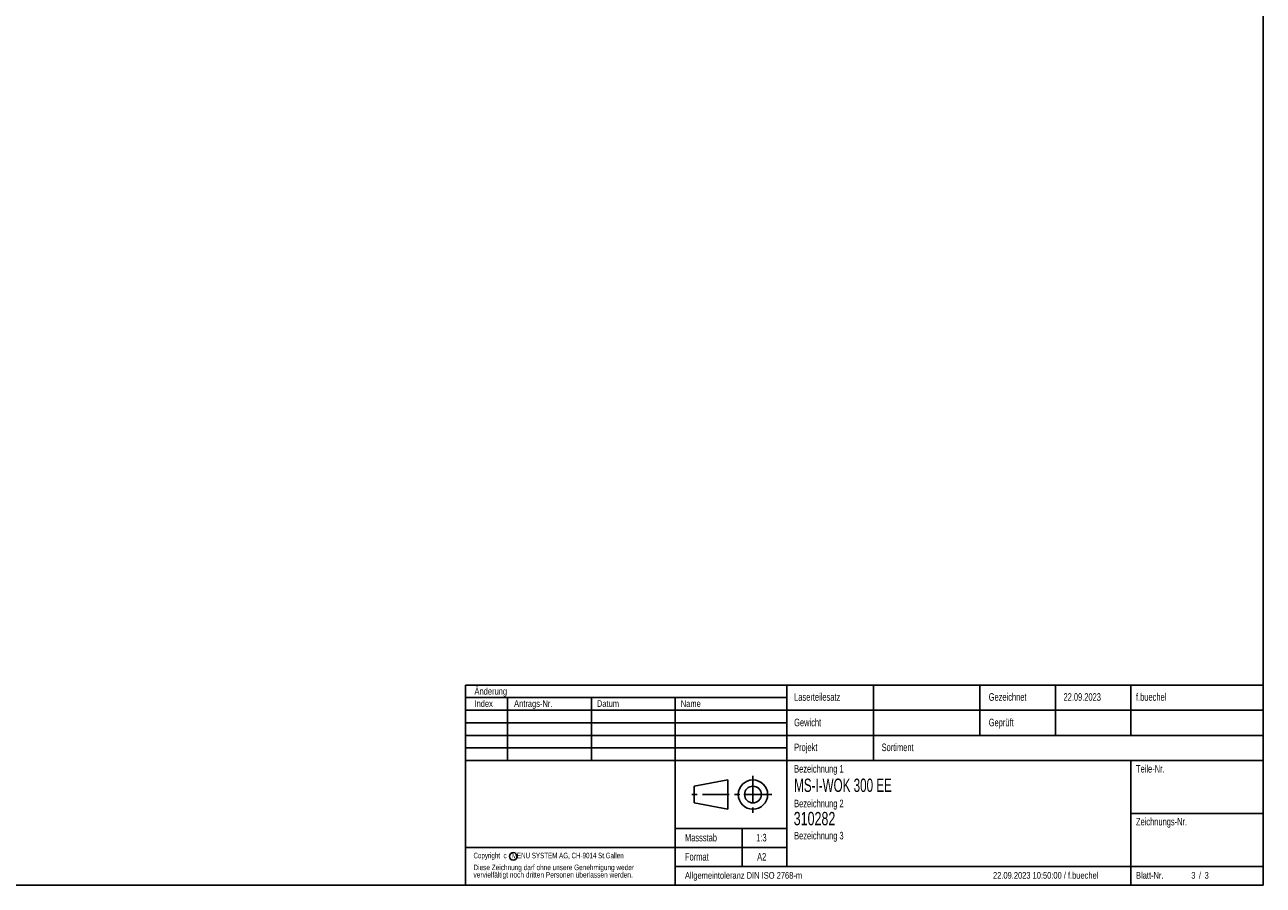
# Model space of a CAD drawing. Extents: x 14 to 1784, y 15 to 1245.
# Tile 2 of 3: x 899 to 1784, y 15 to 630. Entities that reach past the tile are written whole.
import ezdxf
from ezdxf.enums import TextEntityAlignment as Align

# ---------------------------------------------------------------- set-up
doc = ezdxf.new("R2010")
doc.units = 0
doc.header["$LTSCALE"] = 3
doc.linetypes.add('CENTER', pattern=[10.16, 6.35, -1.27, 1.27, -1.27])
doc.layers.get('0').update_dxf_attribs({"linetype": 'CONTINUOUS'})
doc.layers.add('LAYER3', color=4, linetype='CONTINUOUS')

msp = doc.modelspace()

# ---------------------------------------------------------------- linework, layer by layer
at = {"color": 7, "linetype": 'CONTINUOUS'}
for p, q in [((1784.4, 15), (1784.397, 1245)), ((14.4, 14.996), (1784.4, 15))]:
    msp.add_line(p, q, dxfattribs=at)
at = {"color": 179, "linetype": 'CONTINUOUS'}
for p, q in [((1214.4, 158.1), (1784.4, 158.1)), ((1214.4, 158.1), (1214.4, 15)), ((1443.9, 158.1), (1443.9, 28.5)), ((1506, 158.1), (1506, 104.1)), ((1581.9, 158.1), (1581.9, 122.1)), ((1635.9, 158.1), (1635.9, 122.1)), ((1689.9, 158.1), (1689.9, 122.1)), ((1784.4, 158.1), (1784.4, 15)), ((1214.4, 149.1), (1443.9, 149.1)), ((1244.4, 149.1), (1244.4, 104.1)), ((1304.4, 149.1), (1304.4, 104.1)), ((1364.1, 149.1), (1364.1, 15)), ((1214.4, 140.1), (1784.4, 140.1)), ((1214.4, 131.1), (1443.9, 131.1)), ((1214.4, 122.1), (1784.4, 122.1)), ((1214.4, 113.1), (1443.9, 113.1)), ((1214.4, 104.1), (1784.4, 104.1)), ((1689.9, 104.1), (1689.9, 15)), ((1377.75, 85.8), (1401.75, 90.3)), ((1401.75, 90.3), (1401.75, 69.3)), ((1377.75, 73.8), (1377.75, 85.8)), ((1401.75, 69.3), (1377.75, 73.8)), ((1689.9, 66.3), (1784.4, 66.3)), ((1364.1, 55.5), (1443.9, 55.5)), ((1412.1, 55.5), (1412.1, 28.5)), ((1214.4, 42), (1443.9, 42)), ((1364.1, 28.5), (1784.4, 28.5)), ((1214.4, 15), (1784.4, 15))]:
    msp.add_line(p, q, dxfattribs=at)
at = {"color": 179, "linetype": 'CENTER'}
for p, q in [((1419.75, 93.3), (1419.75, 66.3)), ((1433.25, 79.8), (1374.75, 79.8))]:
    msp.add_line(p, q, dxfattribs=at)
at = {"color": 179, "linetype": 'CONTINUOUS'}
for centre, radius in [((1419.75, 79.8), 10.5), ((1419.75, 79.8), 6), ((1248.504, 35.618), 2.7)]:
    msp.add_circle(centre, radius, dxfattribs=at)

# ---------------------------------------------------------------- texts
at = {"layer": 'LAYER3', "color": 4, "linetype": 'CONTINUOUS'}
for s, height, width, p in [('Änderung', 4.7625, 0.738397, (1220.758, 149.832)), ('Laserteilesatz', 5.4102, 0.738397, (1449.188, 145.212)), ('Gezeichnet', 5.4102, 0.738397, (1588.228, 145.212)), ('22.09.2023', 5.4102, 0.738397, (1641.686, 145.212)), ('f.buechel', 5.4102, 0.738397, (1693.477, 145.212)), ('Index', 4.7625, 0.738397, (1220.758, 141.043)), ('Antrags-Nr.', 4.7625, 0.738397, (1249.071, 141.043)), ('Datum', 4.7625, 0.738397, (1308.234, 141.043)), ('Name', 4.7625, 0.738397, (1368.149, 141.043)), ('Gewicht', 5.4102, 0.738397, (1449.188, 126.987)), ('Geprüft', 5.4102, 0.738397, (1588.228, 126.987)), ('Projekt', 5.4102, 0.738397, (1449.188, 109.224)), ('Sortiment', 5.4102, 0.738397, (1511.703, 109.224)), ('Bezeichnung 1', 5.4102, 0.738397, (1449.188, 93.894)), ('Teile-Nr.', 5.4102, 0.738397, (1693.477, 93.894)), ('MS-I-WOK 300 EE', 9.525, 0.653333, (1449.188, 78.83)), ('Bezeichnung 2', 5.4102, 0.738397, (1449.188, 69.089)), ('310282', 9.525, 0.7, (1448.878, 55.004)), ('Zeichnungs-Nr.', 5.4102, 0.738397, (1693.477, 56.124)), ('Bezeichnung 3', 5.4102, 0.738397, (1449.188, 46.13)), ('Massstab', 5.4102, 0.738397, (1371.175, 44.7)), ('1:3', 5.4102, 0.738397, (1422.095, 44.7)), ('Copyright  c   MENU SYSTEM AG, CH-9014 St.Gallen', 3.96875, 0.669172, (1220.048, 33.053)), ('Format', 5.4102, 0.738397, (1371.175, 31.023)), ('A2', 5.4102, 0.738397, (1422.749, 31.023)), ('Diese Zeichnung darf ohne unsere Genehmigung weder', 3.96875, 0.694093, (1220.048, 24.586)), ('vervielfältigt noch dritten Personen überlassen werden.', 3.96875, 0.704833, (1220.048, 19.295)), ('Allgemeintoleranz DIN ISO 2768-m', 4.7625, 0.703784, (1371.175, 18.235)), ('22.09.2023 10:50:00 / f.buechel', 4.7625, 0.702668, (1591.309, 18.235)), ('Blatt-Nr.', 4.7625, 0.738397, (1693.477, 18.235)), ('3', 4.763, 0.738397, (1732.993, 18.235)), ('/', 4.763, 0.738397, (1738.433, 18.235)), ('3', 4.763, 0.738397, (1742.52, 18.235))]:
    msp.add_text(s, height=height, dxfattribs=dict(at, width=width)).set_placement(p, align=Align.BOTTOM_LEFT)

doc.saveas('drawing.dxf')
